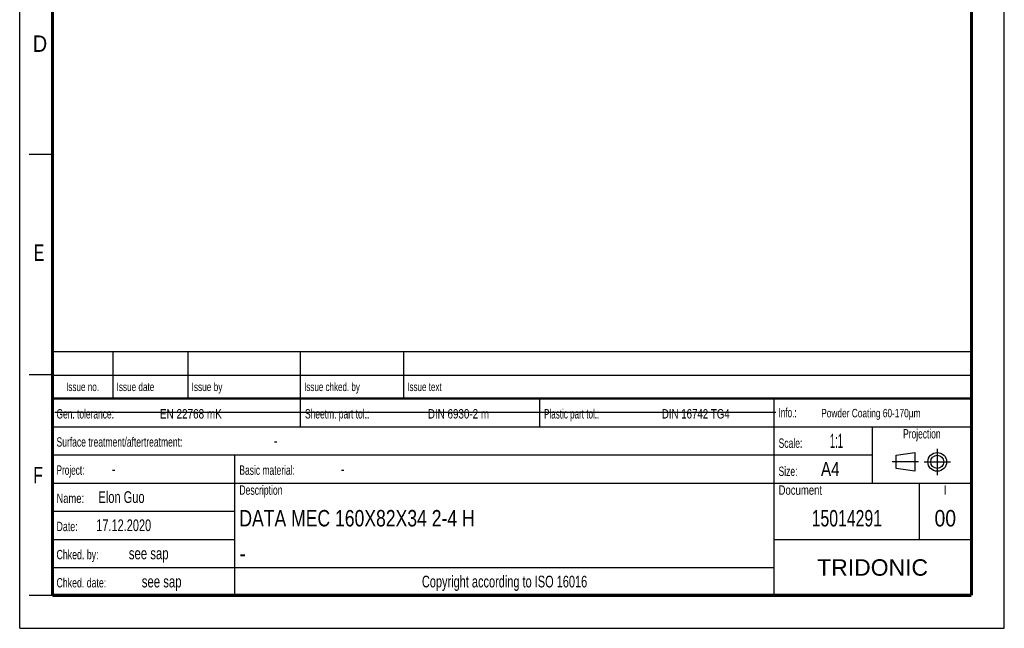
# Model space of a CAD drawing. Header units: millimetres. Extents: x 0 to 210, y 0 to 297.
# Tile 1 of 12: x 0 to 210, y 0 to 130. Entities that reach past the tile are written whole.
import ezdxf
from ezdxf.enums import TextEntityAlignment as Align

# ---------------------------------------------------------------- set-up
doc = ezdxf.new("R2010")
doc.units = ezdxf.units.MM
doc.header["$LTSCALE"] = 19.36
doc.linetypes.add('CENTER', pattern=[0.6, 0.375, -0.075, 0.075, -0.075])
doc.layers.get('0').update_dxf_attribs({"linetype": 'CONTINUOUS'})
doc.layers.add('DEFAULT_1', color=7, linetype='CENTER')
doc.layers.add('Z_NOTICE', color=7, linetype='CONTINUOUS')
doc.styles.get("Standard").update_dxf_attribs({"font": 'txt', "width": 0.7})
doc.styles.add('TEXTSTYLE_2', font='txt', dxfattribs={"width": 0.75})
doc.styles.add('TEXTSTYLE_5', font='arial.ttf')

# ---------------------------------------------------------------- blocks, each defined once
blk = doc.blocks.new('PROJEKTIONSMETHODE_BL0', base_point=(192.31, 35.47))
at = {"color": 2, "linetype": 'CONTINUOUS'}
for p, q in [((186.91, 36.87), (190.91, 37.47)), ((186.91, 34.07), (186.91, 36.87)), ((190.91, 37.47), (190.91, 33.47)), ((190.91, 33.47), (186.91, 34.07))]:
    blk.add_line(p, q, dxfattribs=at)
for radius in [2, 1.4]:
    blk.add_circle((195.71, 35.47), radius, dxfattribs=at)
at = {"layer": 'DEFAULT_1', "color": 2, "linetype": 'CENTER'}
for p, q in [((195.71, 38.27), (195.71, 32.67)), ((191.71, 35.47), (186.11, 35.47)), ((192.91, 35.47), (198.5, 35.47))]:
    blk.add_line(p, q, dxfattribs=at)

msp = doc.modelspace()

# ---------------------------------------------------------------- linework, layer by layer
at = {"color": 2, "linetype": 'CONTINUOUS'}
for p, q in [((0, 0), (0, 297)), ((210, 0), (210, 297)), ((7, 101), (2, 101)), ((6.91362, 48.96015), (6.91362, 58.96015)), ((6.91362, 58.96015), (202.91362, 58.96015)), ((19.91362, 48.96015), (19.91362, 58.96015)), ((35.91362, 48.96015), (35.91362, 58.96015)), ((59.91362, 48.96015), (59.91362, 58.96015)), ((81.91362, 48.96015), (81.91362, 58.96015)), ((202.91362, 48.96015), (202.91362, 58.96015)), ((7, 54), (2, 54)), ((6.91362, 53.96015), (202.91362, 53.96015)), ((6.91355, 6.96013), (6.91355, 48.96013)), ((6.91355, 48.96013), (202.91355, 48.96013)), ((6.91362, 48.96015), (202.91362, 48.96015)), ((59.91355, 42.96013), (59.91355, 48.96013)), ((110.91355, 42.96013), (110.91355, 48.96013)), ((160.91355, 6.96013), (160.91355, 48.96013)), ((202.91355, 6.96013), (202.91355, 48.96013)), ((6.91355, 42.96013), (202.91355, 42.96013)), ((181.91355, 30.96013), (181.91355, 42.96013)), ((6.91355, 36.96013), (181.91355, 36.96013)), ((45.91355, 6.96013), (45.91355, 36.96013)), ((6.91355, 30.96013), (202.91355, 30.96013)), ((191.91355, 18.96013), (191.91355, 30.96013)), ((6.91355, 24.96013), (45.91355, 24.96013)), ((6.91355, 18.96013), (45.91355, 18.96013)), ((160.91355, 18.96013), (202.91355, 18.96013)), ((6.91355, 12.96013), (160.91355, 12.96013)), ((7, 7), (2, 7)), ((6.91355, 6.96013), (202.91355, 6.96013)), ((0, 0), (210, 0))]:
    msp.add_line(p, q, dxfattribs=at)
at = {"color": 7, "linetype": 'CONTINUOUS'}
msp.add_line((7.46812, 46.04239), (161.26812, 46.04239), dxfattribs=at)
for points, const_width in [([(7, 7), (7, 290)], 0.7), ([(203, 7), (203, 290)], 0.7), ([(7, 49), (203, 49)], 0.5), ([(7, 7), (203, 7)], 0.7)]:
    msp.add_lwpolyline(points, dxfattribs=dict(at, const_width=const_width))

# ---------------------------------------------------------------- block references
at = {"color": 2, "linetype": 'CONTINUOUS'}
msp.add_blockref('PROJEKTIONSMETHODE_BL0', (192.30508, 35.46975), dxfattribs=at)

# ---------------------------------------------------------------- texts
at = {"color": 5, "linetype": 'CONTINUOUS', "style": 'TEXTSTYLE_2'}
for s, width, p in [('D', 0.904762, (2.80729, 122.85717)), ('E', 0.714286, (3.00245, 78.30247)), ('F', 0.714286, (2.92219, 30.89704))]:
    msp.add_text(s, height=3.5, dxfattribs=dict(at, width=width)).set_placement(p)
at = {"layer": 'Z_NOTICE', "color": 5, "linetype": 'CONTINUOUS', "style": 'TEXTSTYLE_2'}
for s, height, width, p in [('Issue date ', 1.8, 0.725108, (20.66362, 50.56015)), ('Issue by ', 1.8, 0.732804, (36.66362, 50.56015)), ('Issue chked. by', 1.8, 0.711111, (60.66362, 50.56015)), ('Issue text ', 1.8, 0.712121, (82.66362, 50.56015)), ('Gen. tolerance:', 2, 0.669841, (7.85105, 44.71013)), ('EN 22768 mK', 2, 0.792208, (29.91057, 44.71013)), ('Sheetm. part tol.:', 2, 0.67328, (60.85105, 44.71013)), ('DIN 6930-2 m', 2, 0.78373, (87.05343, 44.71013)), ('Plastic part tol.:', 2, 0.642857, (111.85105, 44.71013)), ('DIN 16742 TG4', 2, 0.772894, (136.95819, 44.71013)), ('Info.: ', 2, 0.64966, (161.85105, 44.96013)), ('Surface treatment/aftertreatment: ', 2, 0.681373, (7.85105, 38.71013)), ('Scale:  ', 2, 0.684524, (161.85105, 38.46013)), ('1:1', 3, 0.5, (172.80343, 38.46013)), ('-', 2.5, 0.714286, (54.18438, 38.71013)), ('Project: ', 2, 0.656085, (7.85105, 32.71013)), ('-', 2.5, 0.714286, (19.66057, 32.71013)), ('Basic material: ', 2, 0.675595, (46.85105, 32.71013)), ('-', 2.5, 0.714286, (68.47009, 32.71013)), ('Size: ', 2, 0.678571, (161.85105, 32.46013)), (' A4', 3, 0.809524, (169.9939, 32.46013)), ('Elon Guo', 2.5, 0.705357, (16.80343, 26.71013)), ('Description', 2, 0.688312, (46.85105, 28.46013)), ('Document', 2, 0.761905, (161.85105, 28.46013)), ('Name: ', 2, 0.746032, (7.85105, 26.71013)), ('17.12.2020', 2.5, 0.7, (16.32724, 20.71013)), ('Date: ', 2, 0.706349, (7.85105, 20.71013)), ('Chked. by: ', 2, 0.701299, (7.85105, 14.71013)), ('see sap', 2.5, 0.72449, (23.27962, 14.71013)), ('Chked. date: ', 2, 0.699634, (7.85105, 8.71013)), ('see sap', 2.5, 0.72449, (26.04152, 8.71013))]:
    msp.add_text(s, height=height, dxfattribs=dict(at, width=width)).set_placement(p)
for s, height, width, p in [('Issue no.', 1.8, 0.719577, (13.41362, 50.56015)), ('Projection', 2, 0.671429, (192.41355, 40.46013)), ('I', 2, 0.833333, (197.41355, 28.46013)), ('Copyright according to ISO 16016', 2.5, 0.700149, (103.41355, 8.71013))]:
    msp.add_text(s, height=height, dxfattribs=dict(at, width=width)).set_placement(p, align=Align.CENTER)
at = {"layer": 'Z_NOTICE', "color": 5, "linetype": 'CONTINUOUS', "width": 0.738509}
msp.add_text('Powder Coating 60-170µm', height=1.8, dxfattribs=at).set_placement((170.94628, 44.96013))
at = {"layer": 'Z_NOTICE', "color": 7, "linetype": 'CONTINUOUS', "style": 'TEXTSTYLE_2'}
for s, width, p in [('DATA MEC 160X82X34 2-4 H', 0.800595, (46.85105, 21.71013)), ('-', 0.904762, (46.85105, 14.21013))]:
    msp.add_text(s, height=3.5, dxfattribs=dict(at, width=width)).set_placement(p)
for s, width, p in [('15014291', 0.720238, (176.41355, 21.71013)), ('00', 0.880952, (197.41355, 21.71013))]:
    msp.add_text(s, height=3.5, dxfattribs=dict(at, width=width)).set_placement(p, align=Align.CENTER)
at = {"layer": 'Z_NOTICE', "color": 5, "linetype": 'CONTINUOUS', "style": 'TEXTSTYLE_5'}
msp.add_text('TRIDONIC', height=3.5, dxfattribs=at).set_placement((181.91355, 11.21013), align=Align.CENTER)

doc.saveas('drawing.dxf')
